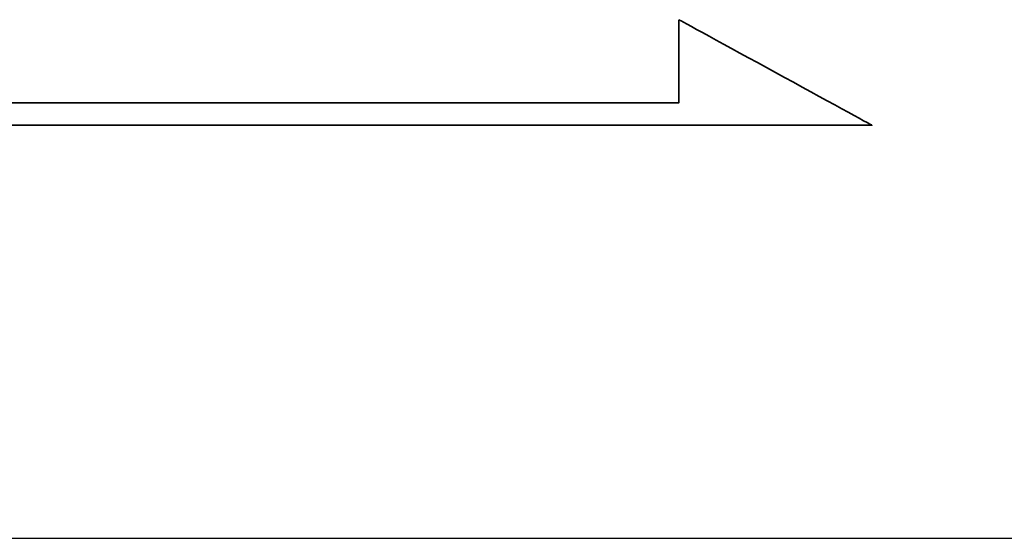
# Model space of a CAD drawing. Extents: x 546 to 1045, y 232 to 643.
# Tile 43 of 48: x 625.93 to 628.55, y 280.52 to 281.9. Entities that reach past the tile are written whole.
import ezdxf
from ezdxf.lldxf.tags import DXFTag

# ---------------------------------------------------------------- set-up
doc = ezdxf.new("R2010")
doc.units = 0
doc.header["$LTSCALE"] = 4
doc.header["$MEASUREMENT"] = 0
for name, color, linetype in [('CL', 1, 'CENTER'), ('DIM', 4, 'Continuous'), ('layer 1', 7, 'Continuous')]:
    doc.layers.add(name, color=color, linetype=linetype)
tags = doc.linetypes.add('CENTER', pattern=[2, 1.25, -0.25, 0.25, -0.25]).pattern_tags.tags
tags[10:11] = [DXFTag(74, 4), DXFTag(75, 0), DXFTag(340, '0'), DXFTag(46, 0.0), DXFTag(50, 0.0), DXFTag(44, 0.0), DXFTag(45, 0.0)]
tags[8:9] = [DXFTag(74, 4), DXFTag(75, 0), DXFTag(340, '0'), DXFTag(46, 0.0), DXFTag(50, 0.0), DXFTag(44, 0.0), DXFTag(45, 0.0)]
tags[6:7] = [DXFTag(74, 4), DXFTag(75, 0), DXFTag(340, '0'), DXFTag(46, 0.0), DXFTag(50, 0.0), DXFTag(44, 0.0), DXFTag(45, 0.0)]
tags[4:5] = [DXFTag(74, 4), DXFTag(75, 0), DXFTag(340, '0'), DXFTag(46, 0.0), DXFTag(50, 0.0), DXFTag(44, 0.0), DXFTag(45, 0.0)]

# ---------------------------------------------------------------- blocks, each defined once
blk = doc.blocks.new('TBI MOTION logo(完整正式版)')
at = {"layer": 'layer 1', "color": 22, "lineweight": 35}
blk.add_open_spline([(75.90875, -9.47875), (75.90875, -9.47875), (75.90875, -12.28625), (75.90875, -12.28625), (75.90875, -12.28625), (75.90875, -12.28625), (75.90875, -12.47875), (75.90875, -12.47875), (75.90875, -12.47875), (75.90875, -12.47875), (75.71625, -12.47875), (75.71625, -12.47875), (75.71625, -12.47875), (75.71625, -12.47875), (-88.32875, -12.47875), (-88.32875, -12.47875), (-88.32875, -12.47875), (-88.32875, -12.47875), (-88.32875, -13.29375), (-88.32875, -13.29375), (-88.32875, -13.29375), (-88.32875, -13.29375), (82.89125, -13.29375), (82.89125, -13.29375), (82.89125, -13.29375), (82.89125, -13.29375), (75.90875, -9.47875), (75.90875, -9.47875)], degree=3, knots=[0, 0, 0, 0, 0.14285714, 0.14285714, 0.14285714, 0.14285715, 0.28571429, 0.28571429, 0.28571429, 0.2857143, 0.42857143, 0.42857143, 0.42857143, 0.42857144, 0.57142857, 0.57142857, 0.57142857, 0.57142858, 0.71428571, 0.71428571, 0.71428571, 0.71428572, 0.85714286, 0.85714286, 0.85714286, 0.85714287, 1, 1, 1, 1], dxfattribs=at)

msp = doc.modelspace()

# ---------------------------------------------------------------- linework, layer by layer
at = {"layer": 'CL', "color": 7}
msp.add_line((607.8494, 280.5177), (670.4118, 280.5177), dxfattribs=at)

# ---------------------------------------------------------------- block references
at = {"layer": 'DIM', "color": 7, "xscale": 0.07355782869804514, "yscale": 0.07355782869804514, "zscale": 0.07355782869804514}
msp.add_blockref('TBI MOTION logo(完整正式版)', (622.101, 282.594), dxfattribs=at)

doc.saveas('drawing.dxf')
